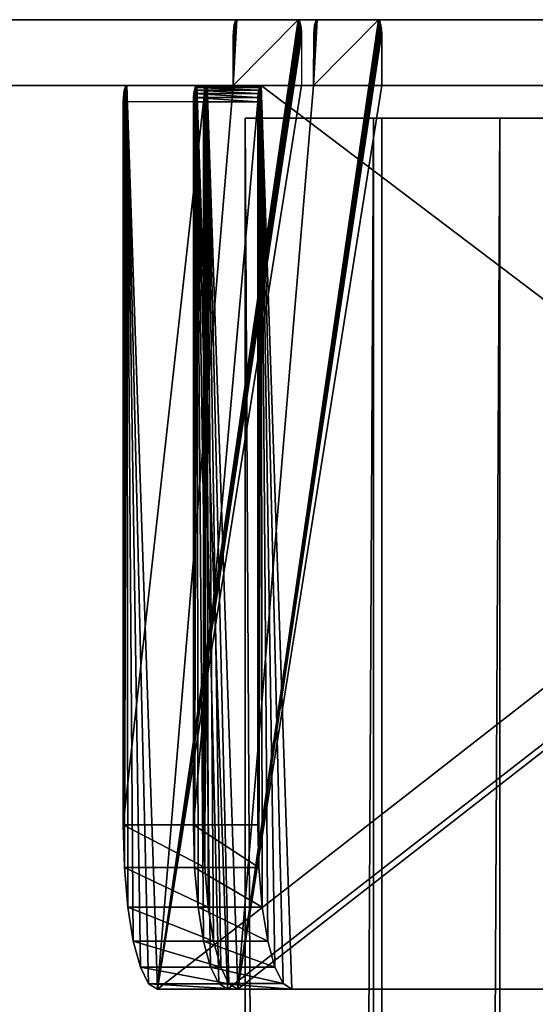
# Model space of a CAD drawing. Extents: x -49 to 1229, y -1056 to 1083.
# Tile 121 of 146: x 590 to 621, y 704 to 764. Entities that reach past the tile are written whole.
import ezdxf

# ---------------------------------------------------------------- set-up
doc = ezdxf.new("R2010")
doc.units = 0
doc.header["$LTSCALE"] = 25.4
doc.layers.get('0').update_dxf_attribs({"color": 13, "linetype": 'CONTINUOUS'})
doc.layers.add('STEEL', color=32, linetype='CONTINUOUS')
doc.layers.add('WOOD', color=32, linetype='CONTINUOUS')

# ---------------------------------------------------------------- blocks, each defined once
blk = doc.blocks.new('LVI293_01_03_03')
at = {"color": 0}
for p, q in [((459.762, 434.039, -50.127), (459.555, 433.062, -52.539)), ((459.762, 434.039, -50.127), (459.555, 433.062, -52.539)), ((459.679, 433.647, -2.573), (459.729, 433.883, -2.673)), ((459.679, 433.647, -2.573), (459.729, 433.883, -2.673)), ((459.729, 433.883, -2.673), (459.772, 434.086, -2.832)), ((459.729, 433.883, -2.673), (459.772, 434.086, -2.832)), ((463.592, 432.816, -2.573), (459.729, 433.883, -2.673)), ((463.592, 432.816, -2.573), (459.729, 433.883, -2.673)), ((463.642, 433.052, -2.673), (459.729, 433.883, -2.673)), ((463.642, 433.052, -2.673), (459.729, 433.883, -2.673)), ((459.833, 434.372, -47.539), (459.762, 434.039, -50.127)), ((459.833, 434.372, -47.539), (459.762, 434.039, -50.127)), ((459.762, 434.039, -50.127), (463.675, 433.207, -50.127)), ((459.762, 434.039, -50.127), (463.675, 433.207, -50.127)), ((459.762, 434.039, -50.127), (463.746, 433.541, -47.539)), ((459.762, 434.039, -50.127), (463.746, 433.541, -47.539)), ((459.772, 434.086, -2.832), (459.805, 434.241, -3.039)), ((459.772, 434.086, -2.832), (459.805, 434.241, -3.039)), ((463.642, 433.052, -2.673), (459.772, 434.086, -2.832)), ((463.642, 433.052, -2.673), (459.772, 434.086, -2.832)), ((463.685, 433.254, -2.832), (459.772, 434.086, -2.832)), ((463.685, 433.254, -2.832), (459.772, 434.086, -2.832)), ((459.805, 434.241, -3.039), (459.826, 434.339, -3.28)), ((459.805, 434.241, -3.039), (459.826, 434.339, -3.28)), ((463.685, 433.254, -2.832), (459.805, 434.241, -3.039)), ((463.685, 433.254, -2.832), (459.805, 434.241, -3.039)), ((463.718, 433.41, -3.039), (459.805, 434.241, -3.039)), ((463.718, 433.41, -3.039), (459.805, 434.241, -3.039)), ((459.826, 434.339, -3.28), (459.833, 434.372, -3.539)), ((459.826, 434.339, -3.28), (459.833, 434.372, -3.539)), ((463.718, 433.41, -3.039), (459.826, 434.339, -3.28)), ((463.718, 433.41, -3.039), (459.826, 434.339, -3.28)), ((463.739, 433.507, -3.28), (459.826, 434.339, -3.28)), ((463.739, 433.507, -3.28), (459.826, 434.339, -3.28)), ((459.833, 434.372, -3.539), (459.833, 434.372, -47.539)), ((459.833, 434.372, -47.539), (463.746, 433.541, -47.539)), ((459.833, 434.372, -3.539), (459.833, 434.372, -47.539)), ((459.833, 434.372, -3.539), (463.746, 433.541, -3.539)), ((459.833, 434.372, -47.539), (463.746, 433.541, -47.539)), ((463.739, 433.507, -3.28), (459.833, 434.372, -3.539)), ((463.739, 433.507, -3.28), (459.833, 434.372, -3.539)), ((459.833, 434.372, -3.539), (463.746, 433.541, -3.539)), ((386.948, 91.473, -2.539), (459.625, 433.394, -2.539)), ((386.948, 91.473, -2.539), (459.625, 433.394, -2.539)), ((459.555, 433.062, -52.539), (463.675, 433.207, -50.127)), ((459.555, 433.062, -52.539), (463.675, 433.207, -50.127)), ((459.625, 433.394, -2.539), (459.679, 433.647, -2.573)), ((459.625, 433.394, -2.539), (459.679, 433.647, -2.573)), ((463.538, 432.563, -2.539), (459.625, 433.394, -2.539)), ((463.538, 432.563, -2.539), (459.625, 433.394, -2.539)), ((463.538, 432.563, -2.539), (459.679, 433.647, -2.573)), ((463.538, 432.563, -2.539), (459.679, 433.647, -2.573)), ((463.592, 432.816, -2.573), (459.679, 433.647, -2.573)), ((463.592, 432.816, -2.573), (459.679, 433.647, -2.573)), ((463.467, 432.23, -52.539), (463.675, 433.207, -50.127)), ((463.467, 432.23, -52.539), (463.675, 433.207, -50.127)), ((463.685, 433.254, -2.832), (463.642, 433.052, -2.673)), ((463.685, 433.254, -2.832), (463.642, 433.052, -2.673)), ((463.675, 433.207, -50.127), (463.746, 433.541, -47.539)), ((463.675, 433.207, -50.127), (463.746, 433.541, -47.539)), ((463.718, 433.41, -3.039), (463.685, 433.254, -2.832)), ((463.718, 433.41, -3.039), (463.685, 433.254, -2.832)), ((463.739, 433.507, -3.28), (463.718, 433.41, -3.039)), ((463.739, 433.507, -3.28), (463.718, 433.41, -3.039)), ((463.746, 433.541, -3.539), (463.739, 433.507, -3.28)), ((463.746, 433.541, -3.539), (463.739, 433.507, -3.28)), ((463.746, 433.541, -47.539), (463.746, 433.541, -3.539)), ((463.746, 433.541, -47.539), (463.746, 433.541, -3.539)), ((459.555, 433.062, -52.539), (459.224, 431.507, -54.61)), ((459.555, 433.062, -52.539), (459.224, 431.507, -54.61)), ((459.555, 433.062, -52.539), (463.467, 432.23, -52.539)), ((459.555, 433.062, -52.539), (463.467, 432.23, -52.539)), ((463.592, 432.816, -2.573), (463.538, 432.563, -2.539)), ((463.592, 432.816, -2.573), (463.538, 432.563, -2.539)), ((463.642, 433.052, -2.673), (463.592, 432.816, -2.573)), ((463.642, 433.052, -2.673), (463.592, 432.816, -2.573)), ((463.538, 432.563, -2.539), (390.86, 90.642, -2.539)), ((463.538, 432.563, -2.539), (390.86, 90.642, -2.539)), ((459.224, 431.507, -54.61), (463.467, 432.23, -52.539)), ((459.224, 431.507, -54.61), (463.467, 432.23, -52.539)), ((463.137, 430.676, -54.61), (463.467, 432.23, -52.539)), ((463.137, 430.676, -54.61), (463.467, 432.23, -52.539)), ((459.224, 431.507, -54.61), (458.794, 429.482, -56.2)), ((459.224, 431.507, -54.61), (458.794, 429.482, -56.2)), ((459.224, 431.507, -54.61), (463.137, 430.676, -54.61)), ((459.224, 431.507, -54.61), (463.137, 430.676, -54.61)), ((458.794, 429.482, -56.2), (463.137, 430.676, -54.61)), ((458.794, 429.482, -56.2), (463.137, 430.676, -54.61)), ((462.706, 428.65, -56.2), (463.137, 430.676, -54.61)), ((462.706, 428.65, -56.2), (463.137, 430.676, -54.61)), ((458.794, 429.482, -56.2), (458.292, 427.122, -57.199)), ((458.794, 429.482, -56.2), (458.292, 427.122, -57.199)), ((458.794, 429.482, -56.2), (462.706, 428.65, -56.2)), ((458.794, 429.482, -56.2), (462.706, 428.65, -56.2)), ((458.292, 427.122, -57.199), (462.706, 428.65, -56.2)), ((458.292, 427.122, -57.199), (462.706, 428.65, -56.2)), ((462.205, 426.291, -57.199), (462.706, 428.65, -56.2)), ((462.205, 426.291, -57.199), (462.706, 428.65, -56.2)), ((458.292, 427.122, -57.199), (457.754, 424.591, -57.539)), ((458.292, 427.122, -57.199), (457.754, 424.591, -57.539)), ((458.292, 427.122, -57.199), (462.205, 426.291, -57.199)), ((458.292, 427.122, -57.199), (462.205, 426.291, -57.199)), ((457.754, 424.591, -57.539), (462.205, 426.291, -57.199)), ((457.754, 424.591, -57.539), (462.205, 426.291, -57.199)), ((461.667, 423.759, -57.539), (462.205, 426.291, -57.199)), ((461.667, 423.759, -57.539), (462.205, 426.291, -57.199)), ((457.754, 424.591, -57.539), (386.948, 91.473, -57.539)), ((457.754, 424.591, -57.539), (386.948, 91.473, -57.539)), ((461.667, 423.759, -57.539), (457.754, 424.591, -57.539)), ((461.667, 423.759, -57.539), (457.754, 424.591, -57.539)), ((390.86, 90.642, -57.539), (461.667, 423.759, -57.539)), ((390.86, 90.642, -57.539), (461.667, 423.759, -57.539))]:
    blk.add_line(p, q, dxfattribs=at)
at = {"color": 254}
mesh = blk.add_polyface(dxfattribs=at)
corners = [(459.625, 433.394, -2.539), (386.948, 91.473, -57.539), (386.948, 91.473, -2.539), (457.754, 424.591, -57.539), (458.292, 427.122, -57.199), (458.794, 429.482, -56.2), (459.224, 431.507, -54.61), (459.555, 433.062, -52.539), (459.762, 434.039, -50.127), (459.679, 433.647, -2.573), (459.729, 433.883, -2.673), (459.772, 434.086, -2.832), (459.833, 434.372, -47.539), (459.805, 434.241, -3.039), (459.826, 434.339, -3.28), (459.833, 434.372, -3.539)]
mesh.append_faces([[corners[k] for k in face] for face in [(0, 1, 2), (12, 14, 15)]], dxfattribs={"vtx0": -1, "color": 254})
mesh.append_faces([[corners[k] for k in face] for face in [(1, 0, 3), (3, 0, 4), (4, 0, 5), (5, 0, 6), (6, 0, 7), (7, 0, 8), (8, 11, 12)]], dxfattribs={"vtx0": -1, "vtx1": -1, "color": 254})
mesh.append_faces([[corners[k] for k in face] for face in [(8, 0, 9), (8, 9, 10), (8, 10, 11), (12, 11, 13), (12, 13, 14)]], dxfattribs={"vtx0": -1, "vtx2": -1, "color": 254})
mesh = blk.add_polyface(dxfattribs=at)
corners = [(459.762, 434.039, -50.127), (463.675, 433.207, -50.127), (459.555, 433.062, -52.539)]
mesh.append_faces([[corners[k] for k in face] for face in [(0, 1, 2)]], dxfattribs={"color": 254})
mesh = blk.add_polyface(dxfattribs=at)
corners = [(463.592, 432.816, -2.573), (459.729, 433.883, -2.673), (459.679, 433.647, -2.573)]
mesh.append_faces([[corners[k] for k in face] for face in [(0, 1, 2)]], dxfattribs={"color": 254})
mesh = blk.add_polyface(dxfattribs=at)
corners = [(463.642, 433.052, -2.673), (459.772, 434.086, -2.832), (459.729, 433.883, -2.673)]
mesh.append_faces([[corners[k] for k in face] for face in [(0, 1, 2)]], dxfattribs={"color": 254})
mesh = blk.add_polyface(dxfattribs=at)
corners = [(463.642, 433.052, -2.673), (459.729, 433.883, -2.673), (463.592, 432.816, -2.573)]
mesh.append_faces([[corners[k] for k in face] for face in [(0, 1, 2)]], dxfattribs={"color": 254})
mesh = blk.add_polyface(dxfattribs=at)
corners = [(463.746, 433.541, -47.539), (459.762, 434.039, -50.127), (459.833, 434.372, -47.539)]
mesh.append_faces([[corners[k] for k in face] for face in [(0, 1, 2)]], dxfattribs={"color": 254})
mesh = blk.add_polyface(dxfattribs=at)
corners = [(463.746, 433.541, -47.539), (463.675, 433.207, -50.127), (459.762, 434.039, -50.127)]
mesh.append_faces([[corners[k] for k in face] for face in [(0, 1, 2)]], dxfattribs={"color": 254})
mesh = blk.add_polyface(dxfattribs=at)
corners = [(463.685, 433.254, -2.832), (459.805, 434.241, -3.039), (459.772, 434.086, -2.832)]
mesh.append_faces([[corners[k] for k in face] for face in [(0, 1, 2)]], dxfattribs={"color": 254})
mesh = blk.add_polyface(dxfattribs=at)
corners = [(463.685, 433.254, -2.832), (459.772, 434.086, -2.832), (463.642, 433.052, -2.673)]
mesh.append_faces([[corners[k] for k in face] for face in [(0, 1, 2)]], dxfattribs={"color": 254})
mesh = blk.add_polyface(dxfattribs=at)
corners = [(463.718, 433.41, -3.039), (459.826, 434.339, -3.28), (459.805, 434.241, -3.039)]
mesh.append_faces([[corners[k] for k in face] for face in [(0, 1, 2)]], dxfattribs={"color": 254})
mesh = blk.add_polyface(dxfattribs=at)
corners = [(463.685, 433.254, -2.832), (463.718, 433.41, -3.039), (459.805, 434.241, -3.039)]
mesh.append_faces([[corners[k] for k in face] for face in [(0, 1, 2)]], dxfattribs={"color": 254})
mesh = blk.add_polyface(dxfattribs=at)
corners = [(463.739, 433.507, -3.28), (459.833, 434.372, -3.539), (459.826, 434.339, -3.28)]
mesh.append_faces([[corners[k] for k in face] for face in [(0, 1, 2)]], dxfattribs={"color": 254})
mesh = blk.add_polyface(dxfattribs=at)
corners = [(463.718, 433.41, -3.039), (463.739, 433.507, -3.28), (459.826, 434.339, -3.28)]
mesh.append_faces([[corners[k] for k in face] for face in [(0, 1, 2)]], dxfattribs={"color": 254})
mesh = blk.add_polyface(dxfattribs=at)
corners = [(459.833, 434.372, -3.539), (463.746, 433.541, -47.539), (459.833, 434.372, -47.539), (463.746, 433.541, -3.539)]
mesh.append_faces([[corners[k] for k in face] for face in [(0, 1, 2), (1, 0, 3)]], dxfattribs={"vtx0": -1, "color": 254})
mesh = blk.add_polyface(dxfattribs=at)
corners = [(463.739, 433.507, -3.28), (463.746, 433.541, -3.539), (459.833, 434.372, -3.539)]
mesh.append_faces([[corners[k] for k in face] for face in [(0, 1, 2)]], dxfattribs={"color": 254})
mesh = blk.add_polyface(dxfattribs=at)
corners = [(390.86, 90.642, -2.539), (459.625, 433.394, -2.539), (386.948, 91.473, -2.539), (463.538, 432.563, -2.539)]
mesh.append_faces([[corners[k] for k in face] for face in [(0, 1, 2), (1, 0, 3)]], dxfattribs={"vtx0": -1, "color": 254})
mesh = blk.add_polyface(dxfattribs=at)
corners = [(461.667, 423.759, -57.539), (390.86, 90.642, -2.539), (390.86, 90.642, -57.539), (463.538, 432.563, -2.539), (462.205, 426.291, -57.199), (462.706, 428.65, -56.2), (463.137, 430.676, -54.61), (463.467, 432.23, -52.539), (463.675, 433.207, -50.127), (463.592, 432.816, -2.573), (463.642, 433.052, -2.673), (463.685, 433.254, -2.832), (463.746, 433.541, -47.539), (463.718, 433.41, -3.039), (463.739, 433.507, -3.28), (463.746, 433.541, -3.539)]
mesh.append_faces([[corners[k] for k in face] for face in [(0, 1, 2), (14, 12, 15)]], dxfattribs={"vtx0": -1, "color": 254})
mesh.append_faces([[corners[k] for k in face] for face in [(1, 0, 3), (3, 8, 9), (9, 8, 10), (10, 8, 11), (11, 12, 13), (13, 12, 14)]], dxfattribs={"vtx0": -1, "vtx1": -1, "color": 254})
mesh.append_faces([[corners[k] for k in face] for face in [(3, 0, 4), (3, 4, 5), (3, 5, 6), (3, 6, 7), (3, 7, 8), (11, 8, 12)]], dxfattribs={"vtx0": -1, "vtx2": -1, "color": 254})
mesh = blk.add_polyface(dxfattribs=at)
corners = [(463.675, 433.207, -50.127), (463.467, 432.23, -52.539), (459.555, 433.062, -52.539)]
mesh.append_faces([[corners[k] for k in face] for face in [(0, 1, 2)]], dxfattribs={"color": 254})
mesh = blk.add_polyface(dxfattribs=at)
corners = [(463.538, 432.563, -2.539), (459.679, 433.647, -2.573), (459.625, 433.394, -2.539)]
mesh.append_faces([[corners[k] for k in face] for face in [(0, 1, 2)]], dxfattribs={"color": 254})
mesh = blk.add_polyface(dxfattribs=at)
corners = [(463.592, 432.816, -2.573), (459.679, 433.647, -2.573), (463.538, 432.563, -2.539)]
mesh.append_faces([[corners[k] for k in face] for face in [(0, 1, 2)]], dxfattribs={"color": 254})
mesh = blk.add_polyface(dxfattribs=at)
corners = [(459.555, 433.062, -52.539), (463.467, 432.23, -52.539), (459.224, 431.507, -54.61)]
mesh.append_faces([[corners[k] for k in face] for face in [(0, 1, 2)]], dxfattribs={"color": 254})
mesh = blk.add_polyface(dxfattribs=at)
corners = [(463.467, 432.23, -52.539), (463.137, 430.676, -54.61), (459.224, 431.507, -54.61)]
mesh.append_faces([[corners[k] for k in face] for face in [(0, 1, 2)]], dxfattribs={"color": 254})
mesh = blk.add_polyface(dxfattribs=at)
corners = [(463.137, 430.676, -54.61), (458.794, 429.482, -56.2), (459.224, 431.507, -54.61)]
mesh.append_faces([[corners[k] for k in face] for face in [(0, 1, 2)]], dxfattribs={"color": 254})
mesh = blk.add_polyface(dxfattribs=at)
corners = [(463.137, 430.676, -54.61), (462.706, 428.65, -56.2), (458.794, 429.482, -56.2)]
mesh.append_faces([[corners[k] for k in face] for face in [(0, 1, 2)]], dxfattribs={"color": 254})
mesh = blk.add_polyface(dxfattribs=at)
corners = [(462.706, 428.65, -56.2), (458.292, 427.122, -57.199), (458.794, 429.482, -56.2)]
mesh.append_faces([[corners[k] for k in face] for face in [(0, 1, 2)]], dxfattribs={"color": 254})
mesh = blk.add_polyface(dxfattribs=at)
corners = [(462.706, 428.65, -56.2), (462.205, 426.291, -57.199), (458.292, 427.122, -57.199)]
mesh.append_faces([[corners[k] for k in face] for face in [(0, 1, 2)]], dxfattribs={"color": 254})
mesh = blk.add_polyface(dxfattribs=at)
corners = [(462.205, 426.291, -57.199), (457.754, 424.591, -57.539), (458.292, 427.122, -57.199)]
mesh.append_faces([[corners[k] for k in face] for face in [(0, 1, 2)]], dxfattribs={"color": 254})
mesh = blk.add_polyface(dxfattribs=at)
corners = [(462.205, 426.291, -57.199), (461.667, 423.759, -57.539), (457.754, 424.591, -57.539)]
mesh.append_faces([[corners[k] for k in face] for face in [(0, 1, 2)]], dxfattribs={"color": 254})
mesh = blk.add_polyface(dxfattribs=at)
corners = [(457.754, 424.591, -57.539), (390.86, 90.642, -57.539), (386.948, 91.473, -57.539), (461.667, 423.759, -57.539)]
mesh.append_faces([[corners[k] for k in face] for face in [(0, 1, 2), (1, 0, 3)]], dxfattribs={"vtx0": -1, "color": 254})
blk = doc.blocks.new('LVI293_01_02_02')
at = {"color": 0}
for p, q in [((40, 0), (40, 25)), ((40, 0), (40, 25)), ((8.787, 21.213), (4.019, 15)), ((8.787, 21.213), (4.019, 15)), ((4.019, 15), (1.022, 7.765, 1488)), ((4.019, 15), (1.022, 7.765, 1488)), ((4.019, 15), (1.022, 7.765)), ((4.019, 15), (1.022, 7.765)), ((4.019, 15), (4.019, 15, 1488)), ((4.019, 15), (4.019, 15, 1488)), ((1.022, 7.765), (0, 0, 1488)), ((1.022, 7.765), (0, 0, 1488)), ((1.022, 7.765), (0, 0)), ((1.022, 7.765), (0, 0)), ((1.022, 7.765), (1.022, 7.765, 1488)), ((1.022, 7.765), (1.022, 7.765, 1488)), ((0, 0), (40, 0)), ((0, 0, 1488), (0, 0)), ((0, 0, 1488), (0, 0)), ((0, 0), (40, 0)), ((40, 0), (40, 0, 1488)), ((40, 0), (40, 0, 1488))]:
    blk.add_line(p, q, dxfattribs=at)
at = {"color": 7}
mesh = blk.add_polyface(dxfattribs=at)
corners = [(1.022, 7.765), (40, 0), (0, 0), (4.019, 15), (8.787, 21.213), (15, 25.981), (22.235, 28.978), (30, 30), (35, 30), (36.294, 29.83), (37.5, 29.33), (38.536, 28.536), (39.33, 27.5), (39.83, 26.294), (40, 25)]
mesh.append_faces([[corners[k] for k in face] for face in [(0, 1, 2), (1, 13, 14)]], dxfattribs={"vtx0": -1, "color": 7})
mesh.append_faces([[corners[k] for k in face] for face in [(1, 0, 3), (1, 3, 4), (1, 4, 5), (1, 5, 6), (1, 6, 7), (1, 7, 8), (1, 8, 9), (1, 9, 10), (1, 10, 11), (1, 11, 12), (1, 12, 13)]], dxfattribs={"vtx0": -1, "vtx2": -1, "color": 7})
mesh = blk.add_polyface(dxfattribs=at)
corners = [(40, 25), (40, 0, 1488), (40, 0), (40, 25, 1488)]
mesh.append_faces([[corners[k] for k in face] for face in [(0, 1, 2), (1, 0, 3)]], dxfattribs={"vtx0": -1, "color": 7})
mesh = blk.add_polyface(dxfattribs=at)
corners = [(8.787, 21.213), (4.019, 15, 1488), (8.787, 21.213, 1488)]
mesh.append_faces([[corners[k] for k in face] for face in [(0, 1, 2)]], dxfattribs={"color": 7})
mesh = blk.add_polyface(dxfattribs=at)
corners = [(8.787, 21.213), (4.019, 15), (4.019, 15, 1488)]
mesh.append_faces([[corners[k] for k in face] for face in [(0, 1, 2)]], dxfattribs={"color": 7})
mesh = blk.add_polyface(dxfattribs=at)
corners = [(4.019, 15), (1.022, 7.765, 1488), (4.019, 15, 1488)]
mesh.append_faces([[corners[k] for k in face] for face in [(0, 1, 2)]], dxfattribs={"color": 7})
mesh = blk.add_polyface(dxfattribs=at)
corners = [(4.019, 15), (1.022, 7.765), (1.022, 7.765, 1488)]
mesh.append_faces([[corners[k] for k in face] for face in [(0, 1, 2)]], dxfattribs={"color": 7})
mesh = blk.add_polyface(dxfattribs=at)
corners = [(1.022, 7.765), (0, 0, 1488), (1.022, 7.765, 1488)]
mesh.append_faces([[corners[k] for k in face] for face in [(0, 1, 2)]], dxfattribs={"color": 7})
mesh = blk.add_polyface(dxfattribs=at)
corners = [(1.022, 7.765), (0, 0), (0, 0, 1488)]
mesh.append_faces([[corners[k] for k in face] for face in [(0, 1, 2)]], dxfattribs={"color": 7})
mesh = blk.add_polyface(dxfattribs=at)
corners = [(40, 0, 1488), (0, 0), (40, 0), (0, 0, 1488)]
mesh.append_faces([[corners[k] for k in face] for face in [(0, 1, 2), (1, 0, 3)]], dxfattribs={"vtx0": -1, "color": 7})
blk = doc.blocks.new('LVI293_01_03')
at = {"color": 0, "extrusion": (-9.931e-16, -5.83428e-16, -1), "rotation": 282.000000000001}
blk.add_blockref('LVI293_01_02_02', (23.056, 115.597, -1813.5), dxfattribs=at)
at = {"layer": 'STEEL', "color": 0}
blk.add_blockref('LVI293_01_03_03', (-483.65, -322.355, 1818.039), dxfattribs=at)
blk = doc.blocks.new('LVI293_01_01_03')
at = {"color": 252}
mesh = blk.add_polyface(dxfattribs=at)
corners = [(-4, -2.024, 14.99), (-4, -8.897, -33.222), (-4, -9.789, 16.012), (-4, -7.988, -28.305), (-4, 10.696, -31.759), (-4, 5.211, 11.993), (-4, 11.424, 7.225), (-4, -8.897, -1036.653), (-4, -2.024, -1084.864), (-4, -9.789, -1085.886), (-4, -7.988, -1041.569), (-4, 10.696, -1038.115), (-4, 5.211, -1081.867), (-4, 11.424, -1077.1), (-4, -19.015, -629.139), (-4, -20.289, -968.99), (-4, -20.946, -630.322), (-4, -14.289, -968.99), (-4, -16.868, -628.421), (-4, 23.415, -739.649), (-4, 32.862, -712.971), (-4, 48.068, -689.103), (-4, 68.253, -669.266), (-4, 92.384, -654.479), (-4, 203.822, -597.707), (-4, 359.105, -544.698), (-4, -14.289, -990.99), (-4, 20.211, -767.768), (-4, 9.787, -1033.199), (-4, 16.192, -1070.886), (-4, 19.189, -1063.651), (-4, 20.211, -1055.886), (-4, 119.222, -645.499), (-4, 208.822, -597.707), (-4, 208.822, -616.707), (-4, -20.946, -439.552), (-4, -20.289, -100.884), (-4, -19.015, -440.735), (-4, -20.289, -78.884), (-4, -14.289, -100.884), (-4, -16.868, -441.453), (-4, 23.415, -330.225), (-4, 32.862, -356.903), (-4, 48.068, -380.772), (-4, 68.253, -400.608), (-4, 92.384, -415.395), (-4, 203.822, -472.167), (-4, 359.105, -525.176), (-4, -14.289, -78.884), (-4, 20.211, -302.107), (-4, 9.787, -36.676), (-4, 16.192, 1.012), (-4, 19.189, -6.223), (-4, 20.211, -13.988), (-4, 119.222, -424.375), (-4, 203.822, -453.167), (-4, 208.822, -472.167), (-4, -24.789, 15.012), (-4, -24.533, -433.921), (-4, -24.789, -431.672), (-4, -24.755, 15.271), (-4, -24.655, 15.512), (-4, -24.496, 15.719), (-4, -23.777, -436.056), (-4, -24.289, 15.878), (-4, -24.048, 15.978), (-4, -23.789, 16.012), (-4, -22.56, -437.965), (-4, -24.533, -635.953), (-4, -24.789, -1084.886), (-4, -24.789, -638.202), (-4, -24.755, -1085.145), (-4, -24.655, -1085.386), (-4, -24.496, -1085.594), (-4, -23.777, -633.819), (-4, -24.289, -1085.752), (-4, -24.048, -1085.852), (-4, -23.789, -1085.886), (-4, -20.289, -990.99), (-4, -22.56, -631.909), (-4, 365.128, -518.049), (-4, 366.259, -531.334), (-4, 365.102, -529.172), (-4, 386.647, -522.623), (-4, 366.856, -533.711), (-4, 366.856, -536.163), (-4, 208.822, -453.167), (-4, 402.95, -484.683), (-4, 366.375, -512.18), (-4, 361.414, -525.998), (-4, 363.454, -527.358), (-4, 387.895, -516.754), (-4, 387.895, -553.12), (-4, 402.95, -585.191), (-4, 203.822, -616.707), (-4, 366.375, -557.694), (-4, 361.414, -543.876), (-4, 365.128, -551.826), (-4, 363.454, -542.517), (-4, 365.102, -540.702), (-4, 409.557, -486.894), (-4, 409.557, -582.98), (-4, 415.498, -579.34), (-4, 415.498, -490.535), (-4, 420.468, -574.456), (-4, 420.468, -495.419), (-4, 424.212, -568.579), (-4, 424.212, -501.295), (-4, 426.538, -562.011), (-4, 426.538, -507.863), (-4, 427.327, -555.088), (-4, 427.327, -514.786), (-4, 366.259, -538.541), (-4, 386.647, -547.252)]
mesh.append_faces([[corners[k] for k in face] for face in [(30, 27, 31), (49, 52, 53), (57, 58, 59), (68, 69, 70), (110, 109, 111)]], dxfattribs={"vtx0": -1, "color": 252})
mesh.append_faces([[corners[k] for k in face] for face in [(0, 1, 2), (1, 0, 3), (3, 0, 4), (8, 11, 12), (12, 11, 13), (14, 15, 16), (15, 14, 17), (19, 18, 20), (20, 18, 21), (21, 18, 22), (22, 18, 23), (17, 19, 26), (7, 27, 28), (28, 27, 11), (13, 27, 29), (29, 27, 30), (23, 24, 32), (24, 25, 33), (33, 25, 34), (35, 36, 37), (36, 35, 38), (37, 39, 40), (40, 46, 47), (41, 48, 49), (46, 54, 55), (58, 62, 63), (63, 38, 67), (67, 38, 35), (38, 2, 48), (69, 68, 71), (71, 68, 72), (72, 68, 73), (73, 74, 75), (75, 74, 76), (76, 74, 77), (77, 78, 9), (78, 16, 15), (81, 83, 84), (84, 83, 85), (86, 87, 56), (47, 88, 89), (89, 80, 90), (90, 80, 82), (88, 87, 91), (32, 34, 93), (34, 32, 94), (94, 32, 24), (95, 96, 97), (93, 100, 101), (101, 100, 102), (102, 103, 104), (104, 105, 106), (106, 107, 108), (108, 109, 110), (112, 97, 99), (97, 112, 113), (113, 91, 92)]], dxfattribs={"vtx0": -1, "vtx1": -1, "color": 252})
mesh.append_faces([[corners[k] for k in face] for face in [(17, 18, 19), (23, 18, 24), (26, 27, 7), (26, 7, 9), (11, 27, 13), (40, 39, 41), (40, 45, 46), (49, 48, 1), (1, 48, 2), (49, 4, 6), (63, 66, 38), (77, 74, 78), (56, 87, 88), (56, 88, 47), (91, 87, 92), (93, 34, 95), (95, 34, 25), (93, 92, 87), (113, 85, 83)]], dxfattribs={"vtx0": -1, "vtx1": -1, "vtx2": -1, "color": 252})
mesh.append_faces([[corners[k] for k in face] for face in [(4, 0, 5), (4, 5, 6), (7, 8, 9), (8, 7, 10), (8, 10, 11), (17, 14, 18), (24, 18, 25), (26, 19, 27), (37, 36, 39), (40, 41, 42), (40, 42, 43), (40, 43, 44), (40, 44, 45), (41, 39, 48), (49, 1, 50), (49, 50, 4), (49, 6, 51), (49, 51, 52), (46, 45, 54), (47, 46, 56), (58, 57, 60), (58, 60, 61), (58, 61, 62), (63, 62, 64), (63, 64, 65), (63, 65, 66), (38, 66, 2), (73, 68, 74), (78, 74, 79), (78, 79, 16), (9, 78, 26), (80, 81, 82), (81, 80, 83), (54, 86, 55), (86, 54, 87), (89, 88, 80), (95, 25, 96), (97, 96, 98), (97, 98, 99), (93, 95, 92), (93, 87, 100), (102, 100, 103), (104, 103, 105), (106, 105, 107), (108, 107, 109), (113, 112, 85), (113, 83, 91)]], dxfattribs={"vtx0": -1, "vtx2": -1, "color": 252})
mesh = blk.add_polyface(dxfattribs=at)
corners = [(0, -2.024, -1084.864), (0, -8.897, -1036.653), (0, -9.789, -1085.886), (0, -7.988, -1041.569), (0, 10.696, -1038.115), (0, 5.211, -1081.867), (0, 11.424, -1077.1), (0, -8.897, -33.222), (0, -2.024, 14.99), (0, -9.789, 16.012), (0, -7.988, -28.305), (0, 10.696, -31.759), (0, 5.211, 11.993), (0, 11.424, 7.225), (0, -19.015, -440.735), (0, -20.289, -100.884), (0, -20.946, -439.552), (0, -14.289, -100.884), (0, -16.868, -441.453), (0, 23.415, -330.225), (0, 32.862, -356.903), (0, 48.068, -380.772), (0, 68.253, -400.608), (0, 92.384, -415.395), (0, 203.822, -472.167), (0, 359.105, -525.176), (0, -14.289, -78.884), (0, 20.211, -302.107), (0, 9.787, -36.676), (0, 16.192, 1.012), (0, 19.189, -6.223), (0, 20.211, -13.988), (0, 119.222, -424.375), (0, 208.822, -472.167), (0, 208.822, -453.167), (0, -20.946, -630.322), (0, -20.289, -968.99), (0, -19.015, -629.139), (0, -20.289, -990.99), (0, -14.289, -968.99), (0, -16.868, -628.421), (0, 23.415, -739.649), (0, 32.862, -712.971), (0, 48.068, -689.103), (0, 68.253, -669.266), (0, 92.384, -654.479), (0, 203.822, -597.707), (0, 359.105, -544.698), (0, -14.289, -990.99), (0, 20.211, -767.768), (0, 9.787, -1033.199), (0, 16.192, -1070.886), (0, 19.189, -1063.651), (0, 20.211, -1055.886), (0, 119.222, -645.499), (0, 203.822, -616.707), (0, 208.822, -597.707), (0, -24.789, -1084.886), (0, -24.533, -635.953), (0, -24.789, -638.202), (0, -24.755, -1085.145), (0, -24.655, -1085.386), (0, -24.496, -1085.594), (0, -23.777, -633.819), (0, -24.289, -1085.752), (0, -24.048, -1085.852), (0, -23.789, -1085.886), (0, -22.56, -631.909), (0, -24.533, -433.921), (0, -24.789, 15.012), (0, -24.789, -431.672), (0, -24.755, 15.271), (0, -24.655, 15.512), (0, -24.496, 15.719), (0, -23.777, -436.056), (0, -24.289, 15.878), (0, -24.048, 15.978), (0, -23.789, 16.012), (0, -20.289, -78.884), (0, -22.56, -437.965), (0, 365.128, -551.826), (0, 366.259, -538.541), (0, 365.102, -540.702), (0, 386.647, -547.252), (0, 366.856, -536.163), (0, 366.856, -533.711), (0, 208.822, -616.707), (0, 402.95, -585.191), (0, 366.375, -557.694), (0, 361.414, -543.876), (0, 363.454, -542.517), (0, 387.895, -553.12), (0, 387.895, -516.754), (0, 402.95, -484.683), (0, 203.822, -453.167), (0, 366.375, -512.18), (0, 361.414, -525.998), (0, 365.128, -518.049), (0, 363.454, -527.358), (0, 365.102, -529.172), (0, 409.557, -582.98), (0, 409.557, -486.894), (0, 415.498, -579.34), (0, 415.498, -490.535), (0, 420.468, -574.456), (0, 420.468, -495.419), (0, 424.212, -568.579), (0, 424.212, -501.295), (0, 426.538, -562.011), (0, 426.538, -507.863), (0, 427.327, -555.088), (0, 427.327, -514.786), (0, 366.259, -531.334), (0, 386.647, -522.623)]
mesh.append_faces([[corners[k] for k in face] for face in [(30, 27, 31), (49, 52, 53), (57, 58, 59), (68, 69, 70), (109, 110, 111)]], dxfattribs={"vtx0": -1, "color": 252})
mesh.append_faces([[corners[k] for k in face] for face in [(0, 1, 2), (1, 0, 3), (3, 0, 4), (8, 11, 12), (12, 11, 13), (14, 15, 16), (15, 14, 17), (19, 18, 20), (20, 18, 21), (21, 18, 22), (22, 18, 23), (17, 19, 26), (7, 27, 28), (28, 27, 11), (13, 27, 29), (29, 27, 30), (23, 24, 32), (24, 25, 33), (33, 25, 34), (35, 36, 37), (36, 35, 38), (37, 39, 40), (40, 46, 47), (41, 48, 49), (46, 54, 55), (58, 62, 63), (63, 38, 67), (67, 38, 35), (38, 2, 48), (69, 68, 71), (71, 68, 72), (72, 68, 73), (73, 74, 75), (75, 74, 76), (76, 74, 77), (77, 78, 9), (78, 16, 15), (81, 83, 84), (84, 83, 85), (86, 87, 56), (47, 88, 89), (89, 80, 90), (90, 80, 82), (88, 87, 91), (32, 34, 93), (34, 32, 94), (94, 32, 24), (95, 96, 97), (93, 100, 101), (101, 102, 103), (103, 104, 105), (105, 106, 107), (107, 108, 109), (112, 97, 99), (97, 112, 113), (113, 91, 92)]], dxfattribs={"vtx0": -1, "vtx1": -1, "color": 252})
mesh.append_faces([[corners[k] for k in face] for face in [(17, 18, 19), (23, 18, 24), (26, 27, 7), (26, 7, 9), (11, 27, 13), (40, 39, 41), (40, 45, 46), (49, 48, 1), (1, 48, 2), (49, 4, 6), (63, 66, 38), (77, 74, 78), (56, 87, 88), (56, 88, 47), (91, 87, 92), (93, 34, 95), (95, 34, 25), (93, 92, 87), (113, 85, 83)]], dxfattribs={"vtx0": -1, "vtx1": -1, "vtx2": -1, "color": 252})
mesh.append_faces([[corners[k] for k in face] for face in [(4, 0, 5), (4, 5, 6), (7, 8, 9), (8, 7, 10), (8, 10, 11), (17, 14, 18), (24, 18, 25), (26, 19, 27), (37, 36, 39), (40, 41, 42), (40, 42, 43), (40, 43, 44), (40, 44, 45), (41, 39, 48), (49, 1, 50), (49, 50, 4), (49, 6, 51), (49, 51, 52), (46, 45, 54), (47, 46, 56), (58, 57, 60), (58, 60, 61), (58, 61, 62), (63, 62, 64), (63, 64, 65), (63, 65, 66), (38, 66, 2), (73, 68, 74), (78, 74, 79), (78, 79, 16), (9, 78, 26), (80, 81, 82), (81, 80, 83), (54, 86, 55), (86, 54, 87), (89, 88, 80), (95, 25, 96), (97, 96, 98), (97, 98, 99), (93, 95, 92), (93, 87, 100), (101, 100, 102), (103, 102, 104), (105, 104, 106), (107, 106, 108), (109, 108, 110), (113, 112, 85), (113, 83, 91)]], dxfattribs={"vtx0": -1, "vtx2": -1, "color": 252})
blk = doc.blocks.new('LVI293_01_01_07')
at = {"color": 0}
for p, q in [((459.207, 432.787, -46.127), (458.999, 431.81, -48.539)), ((459.207, 432.787, -46.127), (458.999, 431.81, -48.539)), ((459.278, 433.12, -43.539), (459.207, 432.787, -46.127)), ((459.278, 433.12, -43.539), (459.207, 432.787, -46.127)), ((464.168, 432.08, -43.539), (459.207, 432.787, -46.127)), ((464.168, 432.08, -43.539), (459.207, 432.787, -46.127)), ((464.098, 431.747, -46.127), (459.207, 432.787, -46.127)), ((464.098, 431.747, -46.127), (459.207, 432.787, -46.127)), ((459.278, 433.12, 0.461), (459.278, 433.12, -43.539)), ((459.278, 433.12, -43.539), (464.168, 432.08, -43.539)), ((459.278, 433.12, 0.461), (459.278, 433.12, -43.539)), ((459.278, 433.12, -43.539), (464.168, 432.08, -43.539)), ((464.098, 431.747, -46.127), (464.168, 432.08, -43.539)), ((464.098, 431.747, -46.127), (464.168, 432.08, -43.539)), ((464.168, 432.08, -43.539), (464.168, 432.08, 0.461)), ((464.168, 432.08, -43.539), (464.168, 432.08, 0.461)), ((458.999, 431.81, -48.539), (458.669, 430.255, -50.61)), ((458.999, 431.81, -48.539), (458.669, 430.255, -50.61)), ((464.098, 431.747, -46.127), (458.999, 431.81, -48.539)), ((464.098, 431.747, -46.127), (458.999, 431.81, -48.539)), ((463.89, 430.77, -48.539), (458.999, 431.81, -48.539)), ((463.89, 430.77, -48.539), (458.999, 431.81, -48.539)), ((463.89, 430.77, -48.539), (464.098, 431.747, -46.127)), ((463.89, 430.77, -48.539), (464.098, 431.747, -46.127)), ((458.669, 430.255, -50.61), (458.238, 428.229, -52.2)), ((458.669, 430.255, -50.61), (458.238, 428.229, -52.2)), ((463.89, 430.77, -48.539), (458.669, 430.255, -50.61)), ((463.89, 430.77, -48.539), (458.669, 430.255, -50.61)), ((463.559, 429.215, -50.61), (458.669, 430.255, -50.61)), ((463.559, 429.215, -50.61), (458.669, 430.255, -50.61)), ((463.559, 429.215, -50.61), (463.89, 430.77, -48.539)), ((463.559, 429.215, -50.61), (463.89, 430.77, -48.539)), ((463.559, 429.215, -50.61), (458.238, 428.229, -52.2)), ((463.559, 429.215, -50.61), (458.238, 428.229, -52.2)), ((463.129, 427.19, -52.2), (463.559, 429.215, -50.61)), ((463.129, 427.19, -52.2), (463.559, 429.215, -50.61)), ((458.238, 428.229, -52.2), (457.737, 425.87, -53.199)), ((458.238, 428.229, -52.2), (457.737, 425.87, -53.199)), ((463.129, 427.19, -52.2), (458.238, 428.229, -52.2)), ((463.129, 427.19, -52.2), (458.238, 428.229, -52.2)), ((463.129, 427.19, -52.2), (457.737, 425.87, -53.199)), ((463.129, 427.19, -52.2), (457.737, 425.87, -53.199)), ((462.627, 424.831, -53.199), (463.129, 427.19, -52.2)), ((462.627, 424.831, -53.199), (463.129, 427.19, -52.2)), ((457.737, 425.87, -53.199), (457.199, 423.338, -53.539)), ((457.737, 425.87, -53.199), (457.199, 423.338, -53.539)), ((462.627, 424.831, -53.199), (457.737, 425.87, -53.199)), ((462.627, 424.831, -53.199), (457.737, 425.87, -53.199)), ((462.627, 424.831, -53.199), (457.199, 423.338, -53.539)), ((462.627, 424.831, -53.199), (457.199, 423.338, -53.539)), ((462.089, 422.299, -53.539), (462.627, 424.831, -53.199)), ((462.089, 422.299, -53.539), (462.627, 424.831, -53.199)), ((457.199, 423.338, -53.539), (386.6, 91.199, -53.539)), ((457.199, 423.338, -53.539), (386.6, 91.199, -53.539)), ((462.089, 422.299, -53.539), (457.199, 423.338, -53.539)), ((462.089, 422.299, -53.539), (457.199, 423.338, -53.539)), ((391.491, 90.16, -53.539), (462.089, 422.299, -53.539)), ((391.491, 90.16, -53.539), (462.089, 422.299, -53.539))]:
    blk.add_line(p, q, dxfattribs=at)
at = {"color": 252}
mesh = blk.add_polyface(dxfattribs=at)
corners = [(448.427, 382.072, 4.72), (448.42, 382.039, 1.461), (448.42, 382.039, 4.461), (386.6, 91.199, 1.461), (457.199, 423.338, -53.539), (386.6, 91.199, -53.539), (448.448, 382.17, 4.961), (448.481, 382.325, 5.168), (448.524, 382.528, 5.327), (448.574, 382.764, 5.427), (448.628, 383.017, 5.461), (452.578, 401.601, 1.461), (452.37, 400.623, 5.461), (452.424, 400.877, 5.427), (452.474, 401.112, 5.327), (452.517, 401.315, 5.168), (452.55, 401.47, 4.961), (452.571, 401.568, 4.72), (452.578, 401.601, 4.461), (459.07, 432.142, 1.461), (457.737, 425.87, -53.199), (458.238, 428.229, -52.2), (458.669, 430.255, -50.61), (458.999, 431.81, -48.539), (459.207, 432.787, -46.127), (459.124, 432.395, 1.427), (459.174, 432.631, 1.327), (459.217, 432.833, 1.168), (459.278, 433.12, -43.539), (459.25, 432.989, 0.961), (459.271, 433.087, 0.72), (459.278, 433.12, 0.461)]
mesh.append_faces([[corners[k] for k in face] for face in [(0, 1, 2), (3, 4, 5), (11, 17, 18), (28, 30, 31)]], dxfattribs={"vtx0": -1, "color": 252})
mesh.append_faces([[corners[k] for k in face] for face in [(4, 19, 20), (20, 19, 21), (21, 19, 22), (22, 19, 23), (23, 19, 24), (24, 27, 28)]], dxfattribs={"vtx0": -1, "vtx1": -1, "color": 252})
mesh.append_faces([[corners[k] for k in face] for face in [(4, 1, 0), (4, 10, 11)]], dxfattribs={"vtx0": -1, "vtx1": -1, "vtx2": -1, "color": 252})
mesh.append_faces([[corners[k] for k in face] for face in [(4, 3, 1), (4, 0, 6), (4, 6, 7), (4, 7, 8), (4, 8, 9), (4, 9, 10), (11, 10, 12), (11, 12, 13), (11, 13, 14), (11, 14, 15), (11, 15, 16), (11, 16, 17), (4, 11, 19), (24, 19, 25), (24, 25, 26), (24, 26, 27), (28, 27, 29), (28, 29, 30)]], dxfattribs={"vtx0": -1, "vtx2": -1, "color": 252})
mesh = blk.add_polyface(dxfattribs=at)
corners = [(464.098, 431.747, -46.127), (458.999, 431.81, -48.539), (459.207, 432.787, -46.127)]
mesh.append_faces([[corners[k] for k in face] for face in [(0, 1, 2)]], dxfattribs={"color": 252})
mesh = blk.add_polyface(dxfattribs=at)
corners = [(464.168, 432.08, -43.539), (459.207, 432.787, -46.127), (459.278, 433.12, -43.539)]
mesh.append_faces([[corners[k] for k in face] for face in [(0, 1, 2)]], dxfattribs={"color": 252})
mesh = blk.add_polyface(dxfattribs=at)
corners = [(464.168, 432.08, -43.539), (464.098, 431.747, -46.127), (459.207, 432.787, -46.127)]
mesh.append_faces([[corners[k] for k in face] for face in [(0, 1, 2)]], dxfattribs={"color": 252})
mesh = blk.add_polyface(dxfattribs=at)
corners = [(459.278, 433.12, 0.461), (464.168, 432.08, -43.539), (459.278, 433.12, -43.539), (464.168, 432.08, 0.461)]
mesh.append_faces([[corners[k] for k in face] for face in [(0, 1, 2), (1, 0, 3)]], dxfattribs={"vtx0": -1, "color": 252})
mesh = blk.add_polyface(dxfattribs=at)
corners = [(462.089, 422.299, -53.539), (391.491, 90.16, 1.461), (391.491, 90.16, -53.539), (453.311, 380.999, 1.461), (453.311, 380.999, 4.461), (453.318, 381.032, 4.72), (453.339, 381.13, 4.961), (453.372, 381.285, 5.168), (453.415, 381.488, 5.327), (453.465, 381.724, 5.427), (453.519, 381.977, 5.461), (457.469, 400.562, 1.461), (457.261, 399.584, 5.461), (457.315, 399.837, 5.427), (457.365, 400.073, 5.327), (457.408, 400.275, 5.168), (457.441, 400.431, 4.961), (457.462, 400.529, 4.72), (463.961, 431.102, 1.461), (462.627, 424.831, -53.199), (463.129, 427.19, -52.2), (463.559, 429.215, -50.61), (463.89, 430.77, -48.539), (464.098, 431.747, -46.127), (464.014, 431.355, 1.427), (464.064, 431.591, 1.327), (464.108, 431.794, 1.168), (464.168, 432.08, -43.539), (464.141, 431.949, 0.961), (464.161, 432.047, 0.72), (464.168, 432.08, 0.461), (457.469, 400.562, 4.461)]
mesh.append_faces([[corners[k] for k in face] for face in [(0, 1, 2), (29, 27, 30)]], dxfattribs={"vtx0": -1, "color": 252})
mesh.append_faces([[corners[k] for k in face] for face in [(1, 0, 3), (3, 0, 4), (4, 0, 5), (5, 0, 6), (6, 0, 7), (7, 0, 8), (8, 0, 9), (9, 0, 10), (10, 11, 12), (12, 11, 13), (13, 11, 14), (14, 11, 15), (15, 11, 16), (16, 11, 17), (11, 0, 18), (18, 23, 24), (24, 23, 25), (25, 23, 26), (26, 27, 28), (28, 27, 29)]], dxfattribs={"vtx0": -1, "vtx1": -1, "color": 252})
mesh.append_faces([[corners[k] for k in face] for face in [(10, 0, 11)]], dxfattribs={"vtx0": -1, "vtx1": -1, "vtx2": -1, "color": 252})
mesh.append_faces([[corners[k] for k in face] for face in [(18, 0, 19), (18, 19, 20), (18, 20, 21), (18, 21, 22), (18, 22, 23), (26, 23, 27)]], dxfattribs={"vtx0": -1, "vtx2": -1, "color": 252})
mesh.append_faces([[corners[k] for k in face] for face in [(31, 17, 11)]], dxfattribs={"vtx1": -1, "color": 252})
mesh = blk.add_polyface(dxfattribs=at)
corners = [(463.89, 430.77, -48.539), (458.669, 430.255, -50.61), (458.999, 431.81, -48.539)]
mesh.append_faces([[corners[k] for k in face] for face in [(0, 1, 2)]], dxfattribs={"color": 252})
mesh = blk.add_polyface(dxfattribs=at)
corners = [(464.098, 431.747, -46.127), (463.89, 430.77, -48.539), (458.999, 431.81, -48.539)]
mesh.append_faces([[corners[k] for k in face] for face in [(0, 1, 2)]], dxfattribs={"color": 252})
mesh = blk.add_polyface(dxfattribs=at)
corners = [(463.559, 429.215, -50.61), (458.238, 428.229, -52.2), (458.669, 430.255, -50.61)]
mesh.append_faces([[corners[k] for k in face] for face in [(0, 1, 2)]], dxfattribs={"color": 252})
mesh = blk.add_polyface(dxfattribs=at)
corners = [(463.89, 430.77, -48.539), (463.559, 429.215, -50.61), (458.669, 430.255, -50.61)]
mesh.append_faces([[corners[k] for k in face] for face in [(0, 1, 2)]], dxfattribs={"color": 252})
mesh = blk.add_polyface(dxfattribs=at)
corners = [(463.559, 429.215, -50.61), (463.129, 427.19, -52.2), (458.238, 428.229, -52.2)]
mesh.append_faces([[corners[k] for k in face] for face in [(0, 1, 2)]], dxfattribs={"color": 252})
mesh = blk.add_polyface(dxfattribs=at)
corners = [(463.129, 427.19, -52.2), (457.737, 425.87, -53.199), (458.238, 428.229, -52.2)]
mesh.append_faces([[corners[k] for k in face] for face in [(0, 1, 2)]], dxfattribs={"color": 252})
mesh = blk.add_polyface(dxfattribs=at)
corners = [(463.129, 427.19, -52.2), (462.627, 424.831, -53.199), (457.737, 425.87, -53.199)]
mesh.append_faces([[corners[k] for k in face] for face in [(0, 1, 2)]], dxfattribs={"color": 252})
mesh = blk.add_polyface(dxfattribs=at)
corners = [(462.627, 424.831, -53.199), (457.199, 423.338, -53.539), (457.737, 425.87, -53.199)]
mesh.append_faces([[corners[k] for k in face] for face in [(0, 1, 2)]], dxfattribs={"color": 252})
mesh = blk.add_polyface(dxfattribs=at)
corners = [(462.627, 424.831, -53.199), (462.089, 422.299, -53.539), (457.199, 423.338, -53.539)]
mesh.append_faces([[corners[k] for k in face] for face in [(0, 1, 2)]], dxfattribs={"color": 252})
mesh = blk.add_polyface(dxfattribs=at)
corners = [(457.199, 423.338, -53.539), (391.491, 90.16, -53.539), (386.6, 91.199, -53.539), (462.089, 422.299, -53.539)]
mesh.append_faces([[corners[k] for k in face] for face in [(0, 1, 2), (1, 0, 3)]], dxfattribs={"vtx0": -1, "color": 252})
blk = doc.blocks.new('LVI293_01_01')
at = {"color": 0}
blk.add_blockref('LVI293_01_01_03', (-342.668, 433.909, 366.284), dxfattribs=at)
at = {"color": 0, "extrusion": (-1, 2.99569e-16, -1.70112e-16), "rotation": 90.0000000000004}
blk.add_blockref('LVI293_01_01_07', (-419.12, -639.134, 341.208), dxfattribs=at)

msp = doc.modelspace()

# ---------------------------------------------------------------- block references
at = {"layer": 'STEEL', "color": 0, "extrusion": (-1, -2.43555e-15, -1.04361e-14)}
msp.add_blockref('LVI293_01_01', (-417.11, -83.781, -421.386), dxfattribs=at)
at = {"layer": 'WOOD', "color": 0, "extrusion": (-1.96371e-15, 1, -2.57862e-15), "rotation": 359.9999999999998}
msp.add_blockref('LVI293_01_03', (-580.72, 660.182, -1055.719), dxfattribs=at)

doc.saveas('drawing.dxf')
